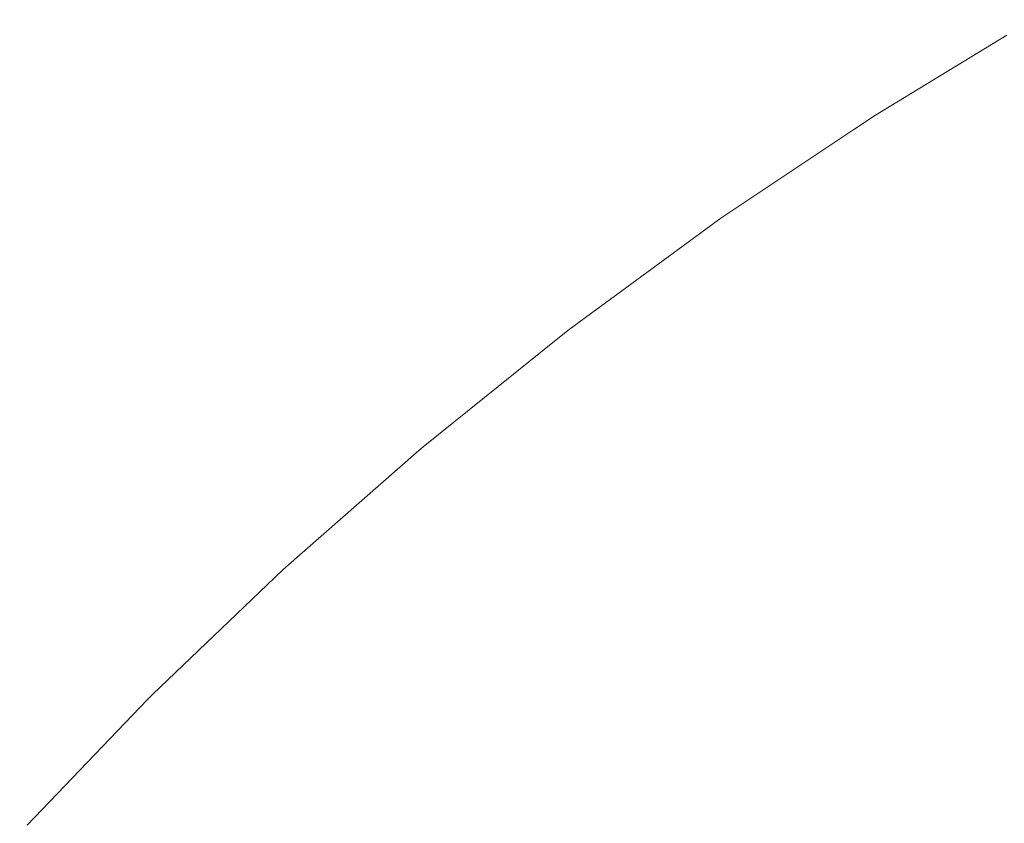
# Model space of a CAD drawing. Header units: centimetres. Extents: x -25.9 to 27.4, y -28.2 to -26.4.
# Tile 34 of 199: x -25.9023 to -25.8793, y -26.3922 to -26.3734. Entities that reach past the tile are written whole.
import ezdxf

# ---------------------------------------------------------------- set-up
doc = ezdxf.new("R2010")
doc.units = ezdxf.units.CM
doc.header["$LTSCALE"] = 2.54
doc.layers.add('Lucido design-1', color=7, linetype='Continuous')

# ---------------------------------------------------------------- blocks, each defined once
blk = doc.blocks.new('Gruppo-4-1')
at = {"color": 7, "linetype": 'Continuous', "lineweight": 9}
for points, invisible_edges in [([(-25.879224, -26.373799, 540.420033), (-25.882291, -26.375661, 540.420033), (-25.882266, -26.375701, 540.423108), (-25.878538, -26.373438, 540.423108)], 14), ([(-25.882151, -26.375881, 540.427254), (-25.878431, -26.373624, 540.427254), (-25.878538, -26.373438, 540.423108), (-25.882266, -26.375701, 540.423108)], 15), ([(-25.878514, -26.37348, 539.815674), (-25.88224, -26.375741, 539.815674), (-25.882291, -26.375661, 539.820033), (-25.879224, -26.373799, 539.820033)], 11), ([(-25.88224, -26.375741, 539.815674), (-25.878514, -26.37348, 539.815674), (-25.878381, -26.37371, 539.811541), (-25.882097, -26.375966, 539.811541)], 15), ([(-25.881944, -26.376207, 540.43139), (-25.878238, -26.373958, 540.43139), (-25.878431, -26.373624, 540.427254), (-25.882151, -26.375881, 540.427254)], 15), ([(-25.882291, -26.375661, 540.420033), (-25.879224, -26.373799, 540.420033), (-25.879224, -26.373799, 539.820033), (-25.882291, -26.375661, 539.820033)], 10), ([(-25.882097, -26.375966, 539.811541), (-25.878381, -26.37371, 539.811541), (-25.878163, -26.374088, 539.807427), (-25.881863, -26.376334, 539.807427)], 15), ([(-25.881644, -26.376677, 540.435511), (-25.877959, -26.374441, 540.435511), (-25.878238, -26.373958, 540.43139), (-25.881944, -26.376207, 540.43139)], 15), ([(-25.881863, -26.376334, 539.807427), (-25.878163, -26.374088, 539.807427), (-25.87786, -26.374613, 539.803337), (-25.881537, -26.376845, 539.803337)], 15), ([(-25.881252, -26.377292, 540.439608), (-25.877594, -26.375073, 540.439608), (-25.877959, -26.374441, 540.435511), (-25.881644, -26.376677, 540.435511)], 15), ([(-25.881537, -26.376845, 539.803337), (-25.87786, -26.374613, 539.803337), (-25.877473, -26.375283, 539.79928), (-25.881122, -26.377497, 539.79928)], 15), ([(-25.880768, -26.378052, 540.443675), (-25.877144, -26.375853, 540.443675), (-25.877594, -26.375073, 540.439608), (-25.881252, -26.377292, 540.439608)], 15), ([(-25.881122, -26.377497, 539.79928), (-25.877473, -26.375283, 539.79928), (-25.877003, -26.376097, 539.795262), (-25.880617, -26.378289, 539.795262)], 15), ([(-25.882797, -26.375999, 540.420033), (-25.885919, -26.378085, 540.420033), (-25.885892, -26.378124, 540.423108), (-25.882266, -26.375701, 540.423108)], 14), ([(-25.88224, -26.375741, 539.815674), (-25.885865, -26.378163, 539.815674), (-25.885919, -26.378085, 539.820033), (-25.882797, -26.375999, 539.820033)], 11), ([(-25.885769, -26.378299, 540.427254), (-25.882151, -26.375881, 540.427254), (-25.882266, -26.375701, 540.423108), (-25.885892, -26.378124, 540.423108)], 15), ([(-25.885865, -26.378163, 539.815674), (-25.88224, -26.375741, 539.815674), (-25.882097, -26.375966, 539.811541), (-25.885712, -26.378381, 539.811541)], 15), ([(-25.882266, -26.375701, 540.423108), (-25.882291, -26.375661, 540.420033), (-25.882797, -26.375999, 540.420033)], 9), ([(-25.882291, -26.375661, 539.820033), (-25.882797, -26.375999, 539.820033), (-25.882797, -26.375999, 540.420033), (-25.882291, -26.375661, 540.420033)], 10), ([(-25.882797, -26.375999, 539.820033), (-25.882291, -26.375661, 539.820033), (-25.88224, -26.375741, 539.815674)], 10), ([(-25.885548, -26.378615, 540.43139), (-25.881944, -26.376207, 540.43139), (-25.882151, -26.375881, 540.427254), (-25.885769, -26.378299, 540.427254)], 15), ([(-25.885712, -26.378381, 539.811541), (-25.882097, -26.375966, 539.811541), (-25.881863, -26.376334, 539.807427), (-25.885461, -26.378738, 539.807427)], 15), ([(-25.880193, -26.378954, 540.447705), (-25.876609, -26.376779, 540.447705), (-25.877144, -26.375853, 540.443675), (-25.880768, -26.378052, 540.443675)], 15), ([(-25.885919, -26.378085, 540.420033), (-25.882797, -26.375999, 540.420033), (-25.882797, -26.375999, 539.820033), (-25.885919, -26.378085, 539.820033)], 10), ([(-25.885228, -26.379072, 540.435511), (-25.881644, -26.376677, 540.435511), (-25.881944, -26.376207, 540.43139), (-25.885548, -26.378615, 540.43139)], 15), ([(-25.880617, -26.378289, 539.795262), (-25.877003, -26.376097, 539.795262), (-25.876451, -26.377052, 539.791289), (-25.880024, -26.37922, 539.791289)], 15), ([(-25.885461, -26.378738, 539.807427), (-25.881863, -26.376334, 539.807427), (-25.881537, -26.376845, 539.803337), (-25.885114, -26.379235, 539.803337)], 15), ([(-25.884809, -26.37967, 540.439608), (-25.881252, -26.377292, 540.439608), (-25.881644, -26.376677, 540.435511), (-25.885228, -26.379072, 540.435511)], 15), ([(-25.885114, -26.379235, 539.803337), (-25.881537, -26.376845, 539.803337), (-25.881122, -26.377497, 539.79928), (-25.88467, -26.379868, 539.79928)], 15), ([(-25.879528, -26.379998, 540.45169), (-25.87599, -26.377851, 540.45169), (-25.876609, -26.376779, 540.447705), (-25.880193, -26.378954, 540.447705)], 15), ([(-25.880024, -26.37922, 539.791289), (-25.876451, -26.377052, 539.791289), (-25.875819, -26.378148, 539.787368), (-25.879344, -26.380287, 539.787368)], 15), ([(-25.884293, -26.380407, 540.443675), (-25.880768, -26.378052, 540.443675), (-25.881252, -26.377292, 540.439608), (-25.884809, -26.37967, 540.439608)], 15), ([(-25.88467, -26.379868, 539.79928), (-25.881122, -26.377497, 539.79928), (-25.880617, -26.378289, 539.795262), (-25.884131, -26.380638, 539.795262)], 15), ([(-25.878773, -26.381183, 540.455624), (-25.875288, -26.379068, 540.455624), (-25.87599, -26.377851, 540.45169), (-25.879528, -26.379998, 540.45169)], 15), ([(-25.886278, -26.378348, 540.420033), (-25.889438, -26.380665, 540.420033), (-25.889409, -26.380702, 540.423108), (-25.885892, -26.378124, 540.423108)], 14), ([(-25.885865, -26.378163, 539.815674), (-25.88938, -26.38074, 539.815674), (-25.889438, -26.380665, 539.820033), (-25.886278, -26.378348, 539.820033)], 11), ([(-25.889279, -26.380872, 540.427254), (-25.885769, -26.378299, 540.427254), (-25.885892, -26.378124, 540.423108), (-25.889409, -26.380702, 540.423108)], 15), ([(-25.88938, -26.38074, 539.815674), (-25.885865, -26.378163, 539.815674), (-25.885712, -26.378381, 539.811541), (-25.889218, -26.380951, 539.811541)], 15), ([(-25.885892, -26.378124, 540.423108), (-25.885919, -26.378085, 540.420033), (-25.886278, -26.378348, 540.420033)], 9), ([(-25.885919, -26.378085, 539.820033), (-25.886278, -26.378348, 539.820033), (-25.886278, -26.378348, 540.420033), (-25.885919, -26.378085, 540.420033)], 10), ([(-25.886278, -26.378348, 539.820033), (-25.885919, -26.378085, 539.820033), (-25.885865, -26.378163, 539.815674)], 10), ([(-25.883679, -26.381283, 540.447705), (-25.880193, -26.378954, 540.447705), (-25.880768, -26.378052, 540.443675), (-25.884293, -26.380407, 540.443675)], 15), ([(-25.879344, -26.380287, 539.787368), (-25.875819, -26.378148, 539.787368), (-25.875107, -26.379382, 539.783506), (-25.878579, -26.381489, 539.783506)], 15), ([(-25.889438, -26.380665, 540.420033), (-25.886278, -26.378348, 540.420033), (-25.886278, -26.378348, 539.820033), (-25.889438, -26.380665, 539.820033)], 10), ([(-25.889044, -26.381178, 540.43139), (-25.885548, -26.378615, 540.43139), (-25.885769, -26.378299, 540.427254), (-25.889279, -26.380872, 540.427254)], 15), ([(-25.889218, -26.380951, 539.811541), (-25.885712, -26.378381, 539.811541), (-25.885461, -26.378738, 539.807427), (-25.888952, -26.381298, 539.807427)], 15), ([(-25.884131, -26.380638, 539.795262), (-25.880617, -26.378289, 539.795262), (-25.880024, -26.37922, 539.791289), (-25.883498, -26.381542, 539.791289)], 15), ([(-25.888704, -26.381621, 540.435511), (-25.885228, -26.379072, 540.435511), (-25.885548, -26.378615, 540.43139), (-25.889044, -26.381178, 540.43139)], 15), ([(-25.888952, -26.381298, 539.807427), (-25.885461, -26.378738, 539.807427), (-25.885114, -26.379235, 539.803337), (-25.888583, -26.381778, 539.803337)], 15), ([(-25.882969, -26.382298, 540.45169), (-25.879528, -26.379998, 540.45169), (-25.880193, -26.378954, 540.447705), (-25.883679, -26.381283, 540.447705)], 15), ([(-25.88826, -26.382199, 540.439608), (-25.884809, -26.37967, 540.439608), (-25.885228, -26.379072, 540.435511), (-25.888704, -26.381621, 540.435511)], 15), ([(-25.888583, -26.381778, 539.803337), (-25.885114, -26.379235, 539.803337), (-25.88467, -26.379868, 539.79928), (-25.888112, -26.382392, 539.79928)], 15), ([(-25.883498, -26.381542, 539.791289), (-25.880024, -26.37922, 539.791289), (-25.879344, -26.380287, 539.787368), (-25.882773, -26.382578, 539.787368)], 15), ([(-25.887712, -26.382914, 540.443675), (-25.884293, -26.380407, 540.443675), (-25.884809, -26.37967, 540.439608), (-25.88826, -26.382199, 540.439608)], 15), ([(-25.888112, -26.382392, 539.79928), (-25.88467, -26.379868, 539.79928), (-25.884131, -26.380638, 539.795262), (-25.88754, -26.383137, 539.795262)], 15), ([(-25.882163, -26.383448, 540.455624), (-25.878773, -26.381183, 540.455624), (-25.879528, -26.379998, 540.45169), (-25.882969, -26.382298, 540.45169)], 15), ([(-25.882773, -26.382578, 539.787368), (-25.879344, -26.380287, 539.787368), (-25.878579, -26.381489, 539.783506), (-25.881956, -26.383745, 539.783506)], 15), ([(-25.88706, -26.383763, 540.447705), (-25.883679, -26.381283, 540.447705), (-25.884293, -26.380407, 540.443675), (-25.887712, -26.382914, 540.443675)], 15), ([(-25.889662, -26.380845, 540.420033), (-25.89284, -26.383396, 540.420033), (-25.89281, -26.383432, 540.423108), (-25.889409, -26.380702, 540.423108)], 14), ([(-25.88938, -26.38074, 539.815674), (-25.892779, -26.383468, 539.815674), (-25.89284, -26.383396, 539.820033), (-25.889662, -26.380845, 539.820033)], 11), ([(-25.892672, -26.383596, 540.427254), (-25.889279, -26.380872, 540.427254), (-25.889409, -26.380702, 540.423108), (-25.89281, -26.383432, 540.423108)], 15), ([(-25.892779, -26.383468, 539.815674), (-25.88938, -26.38074, 539.815674), (-25.889218, -26.380951, 539.811541), (-25.892608, -26.383672, 539.811541)], 15), ([(-25.889409, -26.380702, 540.423108), (-25.889438, -26.380665, 540.420033), (-25.889662, -26.380845, 540.420033)], 9), ([(-25.889438, -26.380665, 539.820033), (-25.889662, -26.380845, 539.820033), (-25.889662, -26.380845, 540.420033), (-25.889438, -26.380665, 540.420033)], 10), ([(-25.889662, -26.380845, 539.820033), (-25.889438, -26.380665, 539.820033), (-25.88938, -26.38074, 539.815674)], 10), ([(-25.88754, -26.383137, 539.795262), (-25.884131, -26.380638, 539.795262), (-25.883498, -26.381542, 539.791289), (-25.886868, -26.384013, 539.791289)], 15), ([(-25.89284, -26.383396, 540.420033), (-25.889662, -26.380845, 540.420033), (-25.889662, -26.380845, 539.820033), (-25.89284, -26.383396, 539.820033)], 10), ([(-25.892424, -26.383891, 540.43139), (-25.889044, -26.381178, 540.43139), (-25.889279, -26.380872, 540.427254), (-25.892672, -26.383596, 540.427254)], 15), ([(-25.892608, -26.383672, 539.811541), (-25.889218, -26.380951, 539.811541), (-25.888952, -26.381298, 539.807427), (-25.892327, -26.384007, 539.807427)], 15), ([(-25.892066, -26.384319, 540.435511), (-25.888704, -26.381621, 540.435511), (-25.889044, -26.381178, 540.43139), (-25.892424, -26.383891, 540.43139)], 15), ([(-25.881263, -26.384734, 540.459498), (-25.87793, -26.382507, 540.459498), (-25.878773, -26.381183, 540.455624), (-25.882163, -26.383448, 540.455624)], 15), ([(-25.892327, -26.384007, 539.807427), (-25.888952, -26.381298, 539.807427), (-25.888583, -26.381778, 539.803337), (-25.891938, -26.384471, 539.803337)], 15), ([(-25.886307, -26.384745, 540.45169), (-25.882969, -26.382298, 540.45169), (-25.883679, -26.381283, 540.447705), (-25.88706, -26.383763, 540.447705)], 15), ([(-25.881956, -26.383745, 539.783506), (-25.878579, -26.381489, 539.783506), (-25.877729, -26.382822, 539.77971), (-25.881049, -26.38504, 539.77971)], 15), ([(-25.891597, -26.384878, 540.439608), (-25.88826, -26.382199, 540.439608), (-25.888704, -26.381621, 540.435511), (-25.892066, -26.384319, 540.435511)], 15), ([(-25.886868, -26.384013, 539.791289), (-25.883498, -26.381542, 539.791289), (-25.882773, -26.382578, 539.787368), (-25.886098, -26.385017, 539.787368)], 15), ([(-25.891938, -26.384471, 539.803337), (-25.888583, -26.381778, 539.803337), (-25.888112, -26.382392, 539.79928), (-25.891441, -26.385063, 539.79928)], 15), ([(-25.891018, -26.385567, 540.443675), (-25.887712, -26.382914, 540.443675), (-25.88826, -26.382199, 540.439608), (-25.891597, -26.384878, 540.439608)], 15), ([(-25.891441, -26.385063, 539.79928), (-25.888112, -26.382392, 539.79928), (-25.88754, -26.383137, 539.795262), (-25.890837, -26.385783, 539.795262)], 15), ([(-25.885452, -26.385859, 540.455624), (-25.882163, -26.383448, 540.455624), (-25.882969, -26.382298, 540.45169), (-25.886307, -26.384745, 540.45169)], 15), ([(-25.886098, -26.385017, 539.787368), (-25.882773, -26.382578, 539.787368), (-25.881956, -26.383745, 539.783506), (-25.885231, -26.386147, 539.783506)], 15), ([(-25.88027, -26.386152, 540.463308), (-25.877, -26.383967, 540.463308), (-25.87793, -26.382507, 540.459498), (-25.881263, -26.384734, 540.459498)], 15), ([(-25.881049, -26.38504, 539.77971), (-25.877729, -26.382822, 539.77971), (-25.876798, -26.384284, 539.775984), (-25.880055, -26.38646, 539.775984)], 15), ([(-25.89033, -26.386387, 540.447705), (-25.88706, -26.383763, 540.447705), (-25.887712, -26.382914, 540.443675), (-25.891018, -26.385567, 540.443675)], 15), ([(-25.890837, -26.385783, 539.795262), (-25.88754, -26.383137, 539.795262), (-25.886868, -26.384013, 539.791289), (-25.890127, -26.386628, 539.791289)], 15), ([(-25.896088, -26.386307, 540.423108), (-25.89281, -26.383432, 540.423108), (-25.89294, -26.383483, 540.420033), (-25.896108, -26.386261, 540.420033)], 11), ([(-25.896108, -26.386261, 539.820033), (-25.89294, -26.383483, 539.820033), (-25.892779, -26.383468, 539.815674), (-25.896056, -26.386342, 539.815674)], 14), ([(-25.896108, -26.386261, 539.820033), (-25.896108, -26.386261, 540.420033), (-25.89294, -26.383483, 540.420033), (-25.89294, -26.383483, 539.820033)], 5), ([(-25.895944, -26.386465, 540.427254), (-25.892672, -26.383596, 540.427254), (-25.89281, -26.383432, 540.423108), (-25.896088, -26.386307, 540.423108)], 15), ([(-25.896056, -26.386342, 539.815674), (-25.892779, -26.383468, 539.815674), (-25.892608, -26.383672, 539.811541), (-25.895876, -26.386539, 539.811541)], 15), ([(-25.89281, -26.383432, 540.423108), (-25.89284, -26.383396, 540.420033), (-25.89294, -26.383483, 540.420033)], 9), ([(-25.89284, -26.383396, 539.820033), (-25.89294, -26.383483, 539.820033), (-25.89294, -26.383483, 540.420033), (-25.89284, -26.383396, 540.420033)], 10), ([(-25.89294, -26.383483, 539.820033), (-25.89284, -26.383396, 539.820033), (-25.892779, -26.383468, 539.815674)], 10), ([(-25.884496, -26.387104, 540.459498), (-25.881263, -26.384734, 540.459498), (-25.882163, -26.383448, 540.455624), (-25.885452, -26.385859, 540.455624)], 15), ([(-25.895683, -26.386749, 540.43139), (-25.892424, -26.383891, 540.43139), (-25.892672, -26.383596, 540.427254), (-25.895944, -26.386465, 540.427254)], 15), ([(-25.895876, -26.386539, 539.811541), (-25.892608, -26.383672, 539.811541), (-25.892327, -26.384007, 539.807427), (-25.895581, -26.38686, 539.807427)], 15), ([(-25.889534, -26.387335, 540.45169), (-25.886307, -26.384745, 540.45169), (-25.88706, -26.383763, 540.447705), (-25.89033, -26.386387, 540.447705)], 15), ([(-25.885231, -26.386147, 539.783506), (-25.881956, -26.383745, 539.783506), (-25.881049, -26.38504, 539.77971), (-25.884269, -26.387401, 539.77971)], 15), ([(-25.895306, -26.387161, 540.435511), (-25.892066, -26.384319, 540.435511), (-25.892424, -26.383891, 540.43139), (-25.895683, -26.386749, 540.43139)], 15), ([(-25.895581, -26.38686, 539.807427), (-25.892327, -26.384007, 539.807427), (-25.891938, -26.384471, 539.803337), (-25.895172, -26.387307, 539.803337)], 15), ([(-25.890127, -26.386628, 539.791289), (-25.886868, -26.384013, 539.791289), (-25.886098, -26.385017, 539.787368), (-25.889314, -26.387598, 539.787368)], 15), ([(-25.879186, -26.387701, 540.467045), (-25.875984, -26.385562, 540.467045), (-25.877, -26.383967, 540.463308), (-25.88027, -26.386152, 540.463308)], 15), ([(-25.894813, -26.387699, 540.439608), (-25.891597, -26.384878, 540.439608), (-25.892066, -26.384319, 540.435511), (-25.895306, -26.387161, 540.435511)], 15), ([(-25.895172, -26.387307, 539.803337), (-25.891938, -26.384471, 539.803337), (-25.891441, -26.385063, 539.79928), (-25.89465, -26.387877, 539.79928)], 15), ([(-25.880055, -26.38646, 539.775984), (-25.876798, -26.384284, 539.775984), (-25.875786, -26.385873, 539.772337), (-25.878974, -26.388003, 539.772337)], 15), ([(-25.894205, -26.388362, 540.443675), (-25.891018, -26.385567, 540.443675), (-25.891597, -26.384878, 540.439608), (-25.894813, -26.387699, 540.439608)], 15), ([(-25.888631, -26.388411, 540.455624), (-25.885452, -26.385859, 540.455624), (-25.886307, -26.384745, 540.45169), (-25.889534, -26.387335, 540.45169)], 15), ([(-25.883442, -26.388478, 540.463308), (-25.88027, -26.386152, 540.463308), (-25.881263, -26.384734, 540.459498), (-25.884496, -26.387104, 540.459498)], 15), ([(-25.89465, -26.387877, 539.79928), (-25.891441, -26.385063, 539.79928), (-25.890837, -26.385783, 539.795262), (-25.894015, -26.38857, 539.795262)], 15), ([(-25.889314, -26.387598, 539.787368), (-25.886098, -26.385017, 539.787368), (-25.885231, -26.386147, 539.783506), (-25.888399, -26.388689, 539.783506)], 15), ([(-25.884269, -26.387401, 539.77971), (-25.881049, -26.38504, 539.77971), (-25.880055, -26.38646, 539.775984), (-25.883213, -26.388776, 539.775984)], 15), ([(-25.893482, -26.389151, 540.447705), (-25.89033, -26.386387, 540.447705), (-25.891018, -26.385567, 540.443675), (-25.894205, -26.388362, 540.443675)], 15), ([(-25.894015, -26.38857, 539.795262), (-25.890837, -26.385783, 539.795262), (-25.890127, -26.386628, 539.791289), (-25.893269, -26.389384, 539.791289)], 15), ([(-25.887623, -26.389613, 540.459498), (-25.884496, -26.387104, 540.459498), (-25.885452, -26.385859, 540.455624), (-25.888631, -26.388411, 540.455624)], 15), ([(-25.899239, -26.389323, 540.423108), (-25.896088, -26.386307, 540.423108), (-25.89612, -26.386272, 540.420033), (-25.899155, -26.389178, 540.420033)], 11), ([(-25.899088, -26.389474, 540.427254), (-25.895944, -26.386465, 540.427254), (-25.896088, -26.386307, 540.423108), (-25.899239, -26.389323, 540.423108)], 15), ([(-25.899155, -26.389178, 539.820033), (-25.89612, -26.386272, 539.820033), (-25.896056, -26.386342, 539.815674), (-25.899205, -26.389357, 539.815674)], 14), ([(-25.89612, -26.386272, 539.820033), (-25.899155, -26.389178, 539.820033), (-25.899155, -26.389178, 540.420033), (-25.89612, -26.386272, 540.420033)], 10), ([(-25.896108, -26.386261, 540.420033), (-25.89612, -26.386272, 540.420033), (-25.896088, -26.386307, 540.423108)], 10), ([(-25.89612, -26.386272, 540.420033), (-25.896108, -26.386261, 540.420033), (-25.896108, -26.386261, 539.820033), (-25.89612, -26.386272, 539.820033)], 10), ([(-25.896056, -26.386342, 539.815674), (-25.89612, -26.386272, 539.820033), (-25.896108, -26.386261, 539.820033)], 9), ([(-25.888399, -26.388689, 539.783506), (-25.885231, -26.386147, 539.783506), (-25.884269, -26.387401, 539.77971), (-25.887383, -26.3899, 539.77971)], 15), ([(-25.882291, -26.389978, 540.467045), (-25.879186, -26.387701, 540.467045), (-25.88027, -26.386152, 540.463308), (-25.883442, -26.388478, 540.463308)], 15), ([(-25.899205, -26.389357, 539.815674), (-25.896056, -26.386342, 539.815674), (-25.895876, -26.386539, 539.811541), (-25.899017, -26.389545, 539.811541)], 15), ([(-25.898815, -26.389747, 540.43139), (-25.895683, -26.386749, 540.43139), (-25.895944, -26.386465, 540.427254), (-25.899088, -26.389474, 540.427254)], 15), ([(-25.899017, -26.389545, 539.811541), (-25.895876, -26.386539, 539.811541), (-25.895581, -26.38686, 539.807427), (-25.898708, -26.389853, 539.807427)], 15), ([(-25.892646, -26.390064, 540.45169), (-25.889534, -26.387335, 540.45169), (-25.89033, -26.386387, 540.447705), (-25.893482, -26.389151, 540.447705)], 15), ([(-25.883213, -26.388776, 539.775984), (-25.880055, -26.38646, 539.775984), (-25.878974, -26.388003, 539.772337), (-25.882067, -26.390271, 539.772337)], 15), ([(-25.89842, -26.390141, 540.435511), (-25.895306, -26.387161, 540.435511), (-25.895683, -26.386749, 540.43139), (-25.898815, -26.389747, 540.43139)], 15), ([(-25.893269, -26.389384, 539.791289), (-25.890127, -26.386628, 539.791289), (-25.889314, -26.387598, 539.787368), (-25.892414, -26.390317, 539.787368)], 15), ([(-25.898708, -26.389853, 539.807427), (-25.895581, -26.38686, 539.807427), (-25.895172, -26.387307, 539.803337), (-25.89828, -26.390282, 539.803337)], 15), ([(-25.897904, -26.390657, 540.439608), (-25.894813, -26.387699, 540.439608), (-25.895306, -26.387161, 540.435511), (-25.89842, -26.390141, 540.435511)], 15), ([(-25.88651, -26.39094, 540.463308), (-25.883442, -26.388478, 540.463308), (-25.884496, -26.387104, 540.459498), (-25.887623, -26.389613, 540.459498)], 15), ([(-25.89828, -26.390282, 539.803337), (-25.895172, -26.387307, 539.803337), (-25.89465, -26.387877, 539.79928), (-25.897733, -26.390829, 539.79928)], 15), ([(-25.891697, -26.3911, 540.455624), (-25.888631, -26.388411, 540.455624), (-25.889534, -26.387335, 540.45169), (-25.892646, -26.390064, 540.45169)], 15), ([(-25.887383, -26.3899, 539.77971), (-25.884269, -26.387401, 539.77971), (-25.883213, -26.388776, 539.775984), (-25.886268, -26.391228, 539.775984)], 15), ([(-25.897268, -26.391294, 540.443675), (-25.894205, -26.388362, 540.443675), (-25.894813, -26.387699, 540.439608), (-25.897904, -26.390657, 540.439608)], 15), ([(-25.892414, -26.390317, 539.787368), (-25.889314, -26.387598, 539.787368), (-25.888399, -26.388689, 539.783506), (-25.891452, -26.391367, 539.783506)], 15), ([(-25.897733, -26.390829, 539.79928), (-25.89465, -26.387877, 539.79928), (-25.894015, -26.38857, 539.795262), (-25.897068, -26.391493, 539.795262)], 15), ([(-25.881044, -26.391603, 540.470703), (-25.878011, -26.389379, 540.470703), (-25.879186, -26.387701, 540.467045), (-25.882291, -26.389978, 540.467045)], 15), ([(-25.882067, -26.390271, 539.772337), (-25.878974, -26.388003, 539.772337), (-25.87781, -26.389666, 539.768772), (-25.880831, -26.391881, 539.768772)], 15), ([(-25.896511, -26.39205, 540.447705), (-25.893482, -26.389151, 540.447705), (-25.894205, -26.388362, 540.443675), (-25.897268, -26.391294, 540.443675)], 15), ([(-25.897068, -26.391493, 539.795262), (-25.894015, -26.38857, 539.795262), (-25.893269, -26.389384, 539.791289), (-25.896288, -26.392274, 539.791289)], 15), ([(-25.890637, -26.392257, 540.459498), (-25.887623, -26.389613, 540.459498), (-25.888631, -26.388411, 540.455624), (-25.891697, -26.3911, 540.455624)], 15), ([(-25.885294, -26.392389, 540.467045), (-25.882291, -26.389978, 540.467045), (-25.883442, -26.388478, 540.463308), (-25.88651, -26.39094, 540.463308)], 15), ([(-25.891452, -26.391367, 539.783506), (-25.888399, -26.388689, 539.783506), (-25.887383, -26.3899, 539.77971), (-25.890384, -26.392532, 539.77971)], 15), ([(-25.886268, -26.391228, 539.775984), (-25.883213, -26.388776, 539.775984), (-25.882067, -26.390271, 539.772337), (-25.885057, -26.392671, 539.772337)], 15), ([(-25.902254, -26.392473, 540.423108), (-25.899239, -26.389323, 540.423108), (-25.899272, -26.389289, 540.420033), (-25.90208, -26.392223, 540.420033)], 11), ([(-25.90208, -26.392223, 539.820033), (-25.899272, -26.389289, 539.820033), (-25.899205, -26.389357, 539.815674), (-25.902219, -26.392505, 539.815674)], 14), ([(-25.899272, -26.389289, 539.820033), (-25.90208, -26.392223, 539.820033), (-25.90208, -26.392223, 540.420033), (-25.899272, -26.389289, 540.420033)], 10), ([(-25.899155, -26.389178, 540.420033), (-25.899272, -26.389289, 540.420033), (-25.899239, -26.389323, 540.423108)], 10), ([(-25.899272, -26.389289, 540.420033), (-25.899155, -26.389178, 540.420033), (-25.899155, -26.389178, 539.820033), (-25.899272, -26.389289, 539.820033)], 10), ([(-25.899205, -26.389357, 539.815674), (-25.899272, -26.389289, 539.820033), (-25.899155, -26.389178, 539.820033)], 9), ([(-25.895635, -26.392926, 540.45169), (-25.892646, -26.390064, 540.45169), (-25.893482, -26.389151, 540.447705), (-25.896511, -26.39205, 540.447705)], 15), ([(-25.902097, -26.392617, 540.427254), (-25.899088, -26.389474, 540.427254), (-25.899239, -26.389323, 540.423108), (-25.902254, -26.392473, 540.423108)], 15), ([(-25.902219, -26.392505, 539.815674), (-25.899205, -26.389357, 539.815674), (-25.899017, -26.389545, 539.811541), (-25.902023, -26.392685, 539.811541)], 15), ([(-25.901812, -26.392878, 540.43139), (-25.898815, -26.389747, 540.43139), (-25.899088, -26.389474, 540.427254), (-25.902097, -26.392617, 540.427254)], 15), ([(-25.896288, -26.392274, 539.791289), (-25.893269, -26.389384, 539.791289), (-25.892414, -26.390317, 539.787368), (-25.895393, -26.393168, 539.787368)], 15), ([(-25.879704, -26.39335, 540.474275), (-25.876748, -26.391182, 540.474275), (-25.878011, -26.389379, 540.470703), (-25.881044, -26.391603, 540.470703)], 15), ([(-25.902023, -26.392685, 539.811541), (-25.899017, -26.389545, 539.811541), (-25.898708, -26.389853, 539.807427), (-25.901701, -26.39298, 539.807427)], 15), ([(-25.901401, -26.393255, 540.435511), (-25.89842, -26.390141, 540.435511), (-25.898815, -26.389747, 540.43139), (-25.901812, -26.392878, 540.43139)], 15), ([(-25.889467, -26.393533, 540.463308), (-25.88651, -26.39094, 540.463308), (-25.887623, -26.389613, 540.459498), (-25.890637, -26.392257, 540.459498)], 15), ([(-25.880831, -26.391881, 539.768772), (-25.87781, -26.389666, 539.768772), (-25.876564, -26.391445, 539.765297), (-25.879509, -26.393604, 539.765297)], 15), ([(-25.901701, -26.39298, 539.807427), (-25.898708, -26.389853, 539.807427), (-25.89828, -26.390282, 539.803337), (-25.901254, -26.393389, 539.803337)], 15), ([(-25.890384, -26.392532, 539.77971), (-25.887383, -26.3899, 539.77971), (-25.886268, -26.391228, 539.775984), (-25.889213, -26.39381, 539.775984)], 15), ([(-25.883978, -26.393957, 540.470703), (-25.881044, -26.391603, 540.470703), (-25.882291, -26.389978, 540.467045), (-25.885294, -26.392389, 540.467045)], 15), ([(-25.900863, -26.393748, 540.439608), (-25.897904, -26.390657, 540.439608), (-25.89842, -26.390141, 540.435511), (-25.901401, -26.393255, 540.435511)], 15), ([(-25.894642, -26.393919, 540.455624), (-25.891697, -26.3911, 540.455624), (-25.892646, -26.390064, 540.45169), (-25.895635, -26.392926, 540.45169)], 15), ([(-25.901254, -26.393389, 539.803337), (-25.89828, -26.390282, 539.803337), (-25.897733, -26.390829, 539.79928), (-25.900684, -26.393912, 539.79928)], 15), ([(-25.895393, -26.393168, 539.787368), (-25.892414, -26.390317, 539.787368), (-25.891452, -26.391367, 539.783506), (-25.894386, -26.394175, 539.783506)], 15), ([(-25.885057, -26.392671, 539.772337), (-25.882067, -26.390271, 539.772337), (-25.880831, -26.391881, 539.768772), (-25.883753, -26.394226, 539.768772)], 15), ([(-25.900199, -26.394356, 540.443675), (-25.897268, -26.391294, 540.443675), (-25.897904, -26.390657, 540.439608), (-25.900863, -26.393748, 540.439608)], 15), ([(-25.900684, -26.393912, 539.79928), (-25.897733, -26.390829, 539.79928), (-25.897068, -26.391493, 539.795262), (-25.899991, -26.394547, 539.795262)], 15), ([(-25.893533, -26.395029, 540.459498), (-25.890637, -26.392257, 540.459498), (-25.891697, -26.3911, 540.455624), (-25.894642, -26.393919, 540.455624)], 15), ([(-25.888189, -26.394928, 540.467045), (-25.885294, -26.392389, 540.467045), (-25.88651, -26.39094, 540.463308), (-25.889467, -26.393533, 540.463308)], 15), ([(-25.89941, -26.395079, 540.447705), (-25.896511, -26.39205, 540.447705), (-25.897268, -26.391294, 540.443675), (-25.900199, -26.394356, 540.443675)], 15), ([(-25.894386, -26.394175, 539.783506), (-25.891452, -26.391367, 539.783506), (-25.890384, -26.392532, 539.77971), (-25.893268, -26.395293, 539.77971)], 15), ([(-25.889213, -26.39381, 539.775984), (-25.886268, -26.391228, 539.775984), (-25.885057, -26.392671, 539.772337), (-25.88794, -26.395199, 539.772337)], 15), ([(-25.878272, -26.395216, 540.477756), (-25.875399, -26.393109, 540.477756), (-25.876748, -26.391182, 540.474275), (-25.879704, -26.39335, 540.474275)], 15), ([(-25.899991, -26.394547, 539.795262), (-25.897068, -26.391493, 539.795262), (-25.896288, -26.392274, 539.791289), (-25.899178, -26.395292, 539.791289)], 15), ([(-25.882563, -26.395644, 540.474275), (-25.879704, -26.39335, 540.474275), (-25.881044, -26.391603, 540.470703), (-25.883978, -26.393957, 540.470703)], 15), ([(-25.879509, -26.393604, 539.765297), (-25.876564, -26.391445, 539.765297), (-25.875238, -26.393338, 539.761917), (-25.878102, -26.395438, 539.761917)], 15), ([(-25.898497, -26.395916, 540.45169), (-25.895635, -26.392926, 540.45169), (-25.896511, -26.39205, 540.447705), (-25.89941, -26.395079, 540.447705)], 15), ([(-25.883753, -26.394226, 539.768772), (-25.880831, -26.391881, 539.768772), (-25.879509, -26.393604, 539.765297), (-25.882356, -26.39589, 539.765297)], 15)]:
    blk.add_3dface(points, dxfattribs=dict(at, invisible_edges=invisible_edges))

msp = doc.modelspace()

# ---------------------------------------------------------------- block references
at = {"layer": 'Lucido design-1', "color": 7}
msp.add_blockref('Gruppo-4-1', (0, 0), dxfattribs=at)

doc.saveas('drawing.dxf')
